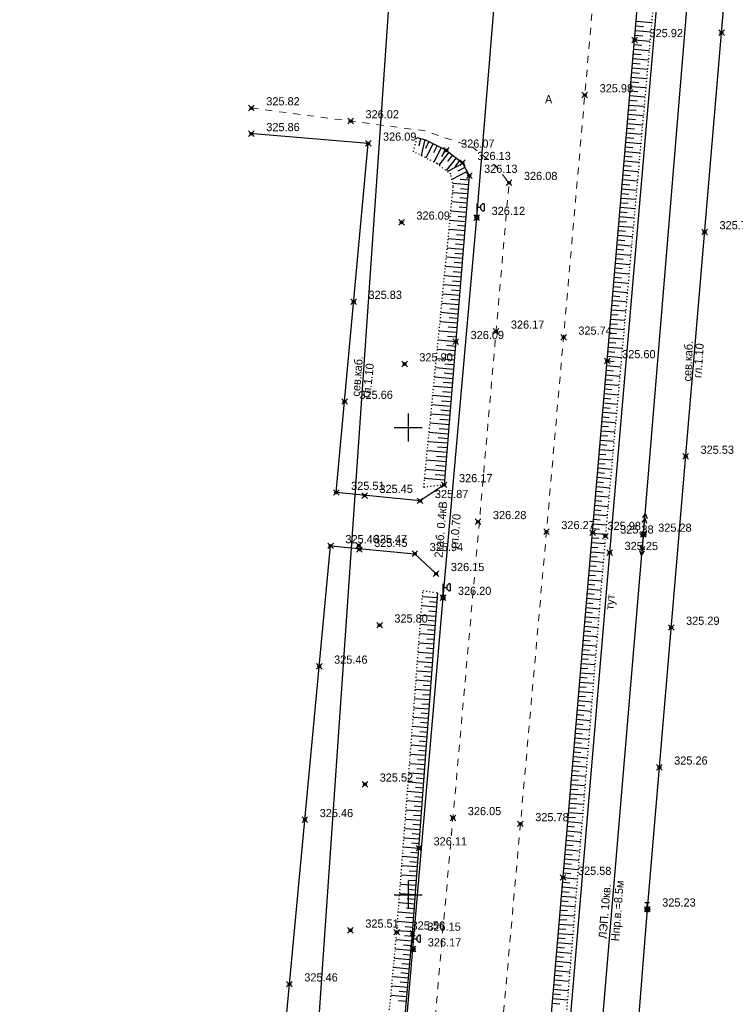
# Model space of a CAD drawing. Header units: metres. Extents: x 703615 to 712205, y 4306166 to 4311183.
# Tile 192 of 256: x 708137 to 708213, y 4309020 to 4309125. Entities that reach past the tile are written whole.
import ezdxf

# ---------------------------------------------------------------- set-up
doc = ezdxf.new("R2010")
doc.units = ezdxf.units.M
doc.header["$LTSCALE"] = 0.5
doc.header["$PDMODE"] = 35
doc.header["$PDSIZE"] = 0.3
for name, pattern in [('Auto_Street_NotBorder_Line_m1', [3, 1.5, -1.5]), ('ДОРОГИ_СТРОЯЩ', [9, 8, -1]), ('Контура низ откосов  Штриховая 0.1-0.5 - - - - - - -', [0.6, 0.1, -0.5])]:
    doc.linetypes.add(name, pattern=pattern)
for name, color, linetype in [('(001) Сетка', 92, 'Continuous'), ('(004) Точки рельефа', 7, 'Continuous'), ('(016) Кабель', 1, 'Continuous'), ('(019) Связь', 3, 'ИК_КАБ_СВЯЗИ'), ('(022) Возд. Линии', 7, 'Continuous'), ('(025) Дорога', 7, 'Continuous'), ('(035) Откосы', 7, 'Continuous'), ('(038) Деревья', 7, 'Continuous'), ('(040) Ограда', 7, 'Continuous')]:
    doc.layers.add(name, color=color, linetype=linetype)
doc.layers.add('AUTO#_ROADS_EXIST_L', color=7, linetype='Continuous', lineweight=15, true_color=0x000000)
doc.styles.add('BM-431', font='txt')
doc.styles.add('D-431', font='txt')
doc.styles.add('S', font='txtwr', dxfattribs={"oblique": 15})
doc.styles.get("Standard").update_dxf_attribs({"font": 'times.ttf'})
doc.linetypes.add('ИК_КАБ_СВЯЗИ', pattern='A,4,["o",Standard,S=0.5,R=0,X=0,Y=-0.125],4,-2', length=10)
doc.linetypes.add('ИК_Э_КАБ_ВН', pattern='A,8,-2,["<<",Standard,S=1,R=0,X=0,Y=-0.5],8,[">>",Standard,S=1,R=0,X=-1,Y=-0.5],-2', length=20)
doc.linetypes.add('ИК_Э_КАБ_НН', pattern='A,8,-2,["<",Standard,S=1,R=0,X=0,Y=-0.5],8,[">",Standard,S=1,R=0,X=-0.5,Y=-0.5],-2', length=20)
doc.linetypes.add('ОГРАДА_М_1М', pattern='A,2.5,["о",Standard,S=1,R=0,X=0,Y=-0.35],0.5,["0",Standard,S=0.5,R=0,X=-0.3,Y=-0.25],2.5', length=5.5)
doc.linetypes.add('РЯД_ДЕР_ДО4М', pattern='A,0,[133,ltypeshp.shx,S=0.4,R=0,X=0,Y=0],-3', length=3)

# ---------------------------------------------------------------- blocks, each defined once
blk = doc.blocks.new('strela1')
at = {"layer": '(022) Возд. Линии'}
for p, q in [((-2, 0), (-1.5, 0.25)), ((0, 0), (-2, 0)), ((-2, 0), (-1.5, -0.25)), ((-1.5, 0), (-1, 0.25)), ((-1.5, 0), (-1, -0.25))]:
    blk.add_line(p, q, dxfattribs=at)
blk = doc.blocks.new('strela2')
at = {"layer": '(022) Возд. Линии'}
for p, q in [((0, 0), (2, 0)), ((1.5, 0), (1, 0.25)), ((1.5, 0), (1, -0.25)), ((2, 0), (1.5, 0.25)), ((2, 0), (1.5, -0.25))]:
    blk.add_line(p, q, dxfattribs=at)
blk = doc.blocks.new('STOLB')
at = {"layer": '(022) Возд. Линии'}
blk.add_circle((0, 0), 0.25, dxfattribs=at)
blk = doc.blocks.new('*X15')
at = {"color": 0}
for p, q in [((9.5, 5.08), (10.49, 5.08)), ((9.5, 5.07), (10.49, 5.07)), ((9.5, 5.06), (10.49, 5.06)), ((9.5, 5.05), (10.49, 5.05)), ((9.5, 5.04), (10.49, 5.04)), ((9.5, 5.03), (10.49, 5.03)), ((9.5, 5.02), (10.5, 5.02)), ((9.5, 5.01), (10.5, 5.01)), ((9.5, 5), (10.5, 5)), ((9.5, 4.99), (10.5, 4.99)), ((9.5, 4.98), (10.5, 4.98)), ((9.5, 4.97), (10.5, 4.97)), ((9.5, 4.96), (10.49, 4.96)), ((9.5, 4.95), (10.49, 4.95)), ((9.5, 4.94), (10.49, 4.94)), ((9.5, 4.93), (10.49, 4.93)), ((9.5, 4.92), (10.49, 4.92)), ((9.5, 4.91), (10.49, 4.91)), ((9.5, 4.9), (10.49, 4.9)), ((9.51, 5.12), (10.48, 5.12)), ((9.51, 5.11), (10.48, 5.11)), ((9.51, 5.1), (10.48, 5.1)), ((9.51, 5.09), (10.49, 5.09)), ((9.51, 4.89), (10.49, 4.89)), ((9.51, 4.88), (10.48, 4.88)), ((9.51, 4.87), (10.48, 4.87)), ((9.51, 4.86), (10.48, 4.86)), ((9.52, 5.16), (10.47, 5.16)), ((9.52, 5.15), (10.47, 5.15)), ((9.52, 5.14), (10.47, 5.14)), ((9.52, 5.13), (10.48, 5.13)), ((9.52, 4.85), (10.48, 4.85)), ((9.52, 4.84), (10.47, 4.84)), ((9.52, 4.83), (10.47, 4.83)), ((9.53, 5.18), (10.46, 5.18)), ((9.53, 5.17), (10.46, 5.17)), ((9.53, 4.82), (10.47, 4.82)), ((9.53, 4.81), (10.46, 4.81)), ((9.53, 4.8), (10.46, 4.8)), ((9.54, 5.2), (10.45, 5.2)), ((9.54, 5.19), (10.46, 5.19)), ((9.54, 4.79), (10.45, 4.79)), ((9.54, 4.78), (10.45, 4.78)), ((9.55, 5.22), (10.44, 5.22)), ((9.55, 5.21), (10.45, 5.21)), ((9.55, 4.77), (10.44, 4.77)), ((9.55, 4.76), (10.44, 4.76)), ((9.56, 5.24), (10.43, 5.24)), ((9.56, 5.23), (10.44, 5.23)), ((9.56, 4.75), (10.43, 4.75)), ((9.56, 4.74), (10.43, 4.74)), ((9.57, 5.26), (10.42, 5.26)), ((9.57, 5.25), (10.43, 5.25)), ((9.57, 4.73), (10.42, 4.73)), ((9.58, 5.27), (10.41, 5.27)), ((9.58, 4.72), (10.41, 4.72)), ((9.58, 4.71), (10.41, 4.71)), ((9.59, 5.29), (10.4, 5.29)), ((9.59, 5.28), (10.41, 5.28)), ((9.59, 4.7), (10.4, 4.7)), ((9.6, 5.3), (10.39, 5.3)), ((9.6, 4.69), (10.39, 4.69)), ((9.61, 5.31), (10.38, 5.31)), ((9.61, 4.68), (10.39, 4.68)), ((9.61, 4.67), (10.38, 4.67)), ((9.62, 5.32), (10.37, 5.32)), ((9.62, 4.66), (10.37, 4.66)), ((9.63, 5.33), (10.37, 5.33)), ((9.63, 4.65), (10.36, 4.65)), ((9.64, 5.34), (10.36, 5.34)), ((9.64, 4.64), (10.35, 4.64)), ((9.65, 5.35), (10.35, 5.35)), ((9.65, 4.63), (10.34, 4.63)), ((9.66, 5.36), (10.34, 5.36)), ((9.66, 4.62), (10.33, 4.62)), ((9.67, 5.37), (10.32, 5.37)), ((9.67, 4.61), (10.32, 4.61)), ((9.68, 5.38), (10.31, 5.38)), ((9.69, 5.39), (10.3, 5.39)), ((9.69, 4.6), (10.31, 4.6)), ((9.7, 4.59), (10.29, 4.59)), ((9.71, 5.4), (10.29, 5.4)), ((9.71, 4.58), (10.28, 4.58)), ((9.72, 5.41), (10.27, 5.41)), ((9.73, 4.57), (10.26, 4.57)), ((9.74, 5.42), (10.26, 5.42)), ((9.75, 5.43), (10.24, 5.43)), ((9.75, 4.56), (10.25, 4.56)), ((9.76, 4.55), (10.23, 4.55)), ((9.77, 5.44), (10.22, 5.44)), ((9.78, 4.54), (10.21, 4.54)), ((9.79, 5.45), (10.2, 5.45)), ((9.81, 4.53), (10.18, 4.53)), ((9.82, 5.46), (10.18, 5.46)), ((9.83, 4.52), (10.16, 4.52)), ((9.85, 5.47), (10.15, 5.47)), ((9.87, 4.51), (10.12, 4.51)), ((9.88, 5.48), (10.11, 5.48)), ((9.91, 4.5), (10.08, 4.5)), ((9.94, 5.49), (10.05, 5.49))]:
    blk.add_line(p, q, dxfattribs=at)
blk = doc.blocks.new('I01070')
at = {"color": 0}
blk.add_circle((0.05, 0.03), 0.5, dxfattribs=at)
blk.add_blockref('*X15', (-9.95, -4.96), dxfattribs=at)
blk = doc.blocks.new('I0195')
at = {"layer": '(016) Кабель', "color": 0, "linetype": 'ИК_Э_КАБ_ВН'}
for p, q in [((-0.275, 0.74), (0.225, 0.74)), ((-0.025, 0.24), (-0.025, 0.74))]:
    blk.add_line(p, q, dxfattribs=at)
at = {"layer": '(016) Кабель', "color": 0, "linetype": 'ИК_Э_КАБ_ВН', "xscale": 0.5, "yscale": 0.5, "zscale": 0.5}
blk.add_blockref('I01070', (-0.025, -0.01), dxfattribs=at)
blk = doc.blocks.new('U1111')
for p, q in [((0.1, 0.45), (0.1, 2.95)), ((0.1, 2.2), (0.85, 2.2)), ((1.28934, 2.95), (0.85, 2.51066)), ((0.85, 2.51066), (0.85, 1.88934)), ((1.6, 2.95), (1.28934, 2.95)), ((1.6, 2.95), (1.6, 1.45)), ((0, 0.05), (0.1, 0.05)), ((0, -0.05), (0, 0.05)), ((0.1, 0.05), (0.1, -0.05)), ((0.85, 1.88934), (1.28934, 1.45)), ((1.28934, 1.45), (1.6, 1.45)), ((0.1, -0.05), (0, -0.05))]:
    blk.add_line(p, q)
blk.add_lwpolyline([(0.55, 0), (0.3, 0.433013), (-0.2, 0.433013), (-0.45, 0), (-0.2, -0.433013), (0.3, -0.433013)], close=True)
at = {"color": 4, "style": 'S', "oblique": 15}
blk.add_attdef('Z', (1.142936, -1.391276), '', height=2, dxfattribs=at)
blk = doc.blocks.new('Setka')
at = {"layer": '(001) Сетка'}
for p, q in [((0, 1.5), (0, -1.5)), ((-1.5, 0), (1.5, 0))]:
    blk.add_line(p, q, dxfattribs=at)

msp = doc.modelspace()

# ---------------------------------------------------------------- linework, layer by layer
at = {"layer": '(016) Кабель', "linetype": 'ИК_Э_КАБ_НН', "elevation": 325.95, "flags": 128}
msp.add_lwpolyline([(708148.16, 4308651.7), (708151.5, 4308692.41), (708155.95, 4308744.12), (708160.09, 4308792.08), (708165.82, 4308866.03), (708169.05, 4308905.96), (708172.4, 4308947.61), (708175.76, 4308988.14), (708178.98, 4309025.59), (708182.2, 4309063.2), (708185.81, 4309103.87), (708189.13, 4309144.32), (708192.28, 4309183.21), (708195.86, 4309224.8), (708198.74, 4309260.8), (708202.87, 4309309.74), (708206.45, 4309354.35), (708209.62, 4309392.71), (708214, 4309431.24), (708217.89, 4309470.55), (708222.29, 4309519.97), (708227.65, 4309584.99), (708230.7, 4309620.04), (708233.6, 4309650.66), (708236.61, 4309686.64), (708239.92, 4309725.26), (708242.96, 4309758.87), (708245.88, 4309791.49), (708249.04, 4309830.22), (708251.64, 4309862.09), (708254.55, 4309895.44), (708258.53, 4309939.87), (708262.1, 4309983.75), (708265.01, 4310017.02), (708267.69, 4310050.03), (708270.44, 4310083.37), (708274.29, 4310124.62), (708277.62, 4310164.75), (708280.24, 4310192.85), (708282.13, 4310214.07), (708285.19, 4310249.54), (708287.52, 4310279.26), (708289.72, 4310303.87), (708292.58, 4310337.27), (708295.61, 4310373.42), (708298.17, 4310403.78), (708301.1, 4310436.1), (708303.91, 4310468.22), (708306.25, 4310494.56), (708309.27, 4310529.23), (708312.33, 4310564.7), (708314.66, 4310594.42), (708316.85, 4310619.03), (708319.71, 4310652.44), (708322.75, 4310688.58), (708325.31, 4310718.94), (708328.24, 4310751.26), (708331.05, 4310783.38), (708331.61, 4310789.72), (708333.7, 4310812.99), (708337.04, 4310851.18), (708340.04, 4310884.75)], dxfattribs=at)
at = {"layer": '(019) Связь', "flags": 128}
for points, elevation in [([(708317.15, 4310791), (708301.02, 4310609.69), (708256.74, 4310111.97), (708241.57, 4309932.29), (708189.21, 4309312.33), (708166.33, 4308981.07), (708160.32, 4308915.54), (708146.62, 4308758.23), (708137.03, 4308632.5), (708137.03, 4308632.5), (708137.03, 4308632.5), (708136.9, 4308567.22), (708136.89, 4308563.9)], 324.81), ([(708153.01, 4308571.82), (708156.99, 4308609.51), (708156.99, 4308609.51), (708174.15, 4308666.96), (708174.32, 4308670.73), (708195.36, 4308919.93), (708204.07, 4309029.86), (708218.91, 4309205.25), (708226.16, 4309224.91), (708236.6, 4309425.45), (708237.56, 4309445.94), (708241.53, 4309518.71), (708251.54, 4309611.08), (708253.16, 4309631.29), (708257.43, 4309700.42), (708258.88, 4309712.26), (708269.33, 4309836.62), (708270.39, 4309849.38), (708278.27, 4309932.28), (708280.62, 4309944.7), (708295.32, 4310108.26), (708303.77, 4310173.62), (708303.35, 4310191.01), (708305.19, 4310238.89), (708306.7, 4310249.89), (708308.61, 4310273.09), (708309.89, 4310281.81), (708320.55, 4310401.57), (708321.59, 4310412.94), (708336.89, 4310582.46), (708345.29, 4310694.49), (708346.98, 4310695.56), (708355.08, 4310696.93), (708358.13, 4310696.44)], 325.73)]:
    msp.add_lwpolyline(points, dxfattribs=dict(at, elevation=elevation))
at = {"layer": '(022) Возд. Линии', "elevation": -1.64, "flags": 128}
msp.add_lwpolyline([(708173.51, 4308716.07), (708180.43, 4308788.09), (708187.56, 4308888.99), (708190.62, 4308921.47), (708195.78, 4308976.19), (708203.64, 4309069.96), (708211.44, 4309164.29), (708218.6, 4309250.65), (708219.25, 4309256.07), (708222.24, 4309295.89), (708225.83, 4309339.6), (708227.55, 4309406.95), (708237.81, 4309505.38), (708242.3, 4309555.66), (708248.42, 4309625.62), (708247.86, 4309642.82), (708189.32, 4309635.6)], dxfattribs=at)
at = {"layer": '(035) Откосы'}
for p, q in [((708202.88, 4309124.89, 325.76), (708204.53, 4309124.75, 325.76)), ((708202.79, 4309123.89, 325.76), (708204.44, 4309123.75, 325.76)), ((708202.84, 4309124.39, 325.76), (708203.66, 4309124.32, 325.76)), ((708202.71, 4309122.89, 325.76), (708204.35, 4309122.75, 325.76)), ((708202.75, 4309123.39, 325.76), (708203.57, 4309123.32, 325.76)), ((708202.58, 4309121.4, 325.76), (708203.4, 4309121.33, 325.76)), ((708202.63, 4309121.9, 325.76), (708204.26, 4309121.76, 325.76)), ((708202.67, 4309122.4, 325.76), (708203.49, 4309122.33, 325.76)), ((708202.5, 4309120.4, 325.76), (708203.31, 4309120.33, 325.76)), ((708202.54, 4309120.9, 325.76), (708204.17, 4309120.76, 325.76)), ((708202.41, 4309119.41, 325.76), (708203.22, 4309119.34, 325.76)), ((708202.46, 4309119.91, 325.76), (708204.08, 4309119.77, 325.76)), ((708202.33, 4309118.41, 325.76), (708203.14, 4309118.34, 325.76)), ((708202.37, 4309118.91, 325.76), (708203.99, 4309118.77, 325.76)), ((708202.24, 4309117.42, 325.76), (708203.05, 4309117.35, 325.76)), ((708202.29, 4309117.91, 325.76), (708203.9, 4309117.78, 325.76)), ((708202.16, 4309116.42, 325.76), (708202.96, 4309116.35, 325.76)), ((708202.2, 4309116.92, 325.76), (708203.81, 4309116.78, 325.76)), ((708202.07, 4309115.42, 325.76), (708202.88, 4309115.36, 325.76)), ((708202.12, 4309115.92, 325.76), (708203.72, 4309115.79, 325.76)), ((708201.99, 4309114.43, 325.76), (708202.79, 4309114.36, 325.76)), ((708202.03, 4309114.93, 325.76), (708203.63, 4309114.79, 325.76)), ((708201.9, 4309113.43, 325.76), (708202.7, 4309113.36, 325.76)), ((708201.95, 4309113.93, 325.76), (708203.54, 4309113.79, 325.76)), ((708179.79, 4309112.33), (708179.6, 4309111.55)), ((708180.26, 4309112.22), (708179.85, 4309110.53)), ((708180.69, 4309112.02), (708180.31, 4309111.25)), ((708201.78, 4309111.94, 325.76), (708203.36, 4309111.8, 325.76)), ((708201.82, 4309112.44, 325.76), (708202.61, 4309112.37, 325.76)), ((708201.86, 4309112.93, 325.76), (708203.45, 4309112.8, 325.76)), ((708181.13, 4309111.79), (708180.35, 4309110.27)), ((708181.56, 4309111.57), (708181.17, 4309110.81)), ((708181.99, 4309111.35), (708181.21, 4309109.82)), ((708182.82, 4309110.86), (708181.76, 4309109.48)), ((708182.42, 4309111.13), (708182.02, 4309110.36)), ((708201.69, 4309110.94, 325.76), (708203.27, 4309110.81, 325.76)), ((708201.73, 4309111.44, 325.76), (708202.53, 4309111.37, 325.76)), ((708183.59, 4309110.27), (708182.54, 4309108.9)), ((708183.2, 4309110.57), (708182.68, 4309109.88)), ((708183.97, 4309109.98), (708183.45, 4309109.29)), ((708201.61, 4309109.95, 325.76), (708203.18, 4309109.81, 325.76)), ((708201.65, 4309110.44, 325.76), (708202.44, 4309110.38, 325.76)), ((708184.33, 4309109.66), (708182.68, 4309108.79)), ((708184.78, 4309108.8), (708183.15, 4309107.94)), ((708184.55, 4309109.23), (708183.8, 4309108.83)), ((708201.52, 4309108.95, 325.76), (708203.09, 4309108.82, 325.76)), ((708201.56, 4309109.45, 325.76), (708202.35, 4309109.38, 325.76)), ((708184.97, 4309107.88), (708184.05, 4309107.95)), ((708201.44, 4309107.95, 325.76), (708203, 4309107.82, 325.76)), ((708201.48, 4309108.45, 325.76), (708202.26, 4309108.38, 325.76)), ((708184.93, 4309107.39), (708183.24, 4309107.52)), ((708184.89, 4309106.89), (708184.08, 4309106.96)), ((708201.35, 4309106.96, 325.76), (708202.91, 4309106.82, 325.76)), ((708201.39, 4309107.46, 325.76), (708202.18, 4309107.39, 325.76)), ((708184.85, 4309106.4), (708183.23, 4309106.53)), ((708184.81, 4309105.9), (708184, 4309105.97)), ((708201.27, 4309105.96, 325.76), (708202.82, 4309105.83, 325.76)), ((708201.31, 4309106.46, 325.76), (708202.09, 4309106.39, 325.76)), ((708184.69, 4309104.42), (708183.04, 4309104.55)), ((708184.77, 4309105.41), (708183.14, 4309105.54)), ((708184.73, 4309104.92), (708183.91, 4309104.98)), ((708201.18, 4309104.97, 325.76), (708202.73, 4309104.83, 325.76)), ((708201.22, 4309105.46, 325.76), (708202, 4309105.4, 325.76)), ((708184.61, 4309103.43), (708182.94, 4309103.57)), ((708184.65, 4309103.93), (708183.82, 4309103.99)), ((708201.1, 4309103.97, 325.76), (708202.65, 4309103.84, 325.76)), ((708201.14, 4309104.47, 325.76), (708201.91, 4309104.4, 325.76)), ((708184.53, 4309102.44), (708182.85, 4309102.58)), ((708184.57, 4309102.94), (708183.73, 4309103.01)), ((708200.97, 4309102.48, 325.76), (708201.74, 4309102.41, 325.76)), ((708201.01, 4309102.97, 325.76), (708202.56, 4309102.84, 325.76)), ((708201.05, 4309103.47, 325.76), (708201.83, 4309103.41, 325.76)), ((708184.44, 4309101.46), (708182.75, 4309101.59)), ((708184.49, 4309101.95), (708183.64, 4309102.02)), ((708200.88, 4309101.48, 325.76), (708201.65, 4309101.41, 325.76)), ((708200.93, 4309101.98, 325.76), (708202.47, 4309101.85, 325.76)), ((708184.36, 4309100.47), (708182.65, 4309100.61)), ((708184.4, 4309100.96), (708183.55, 4309101.03)), ((708200.8, 4309100.48, 325.76), (708201.56, 4309100.42, 325.76)), ((708200.84, 4309100.98, 325.76), (708202.38, 4309100.85, 325.76)), ((708184.28, 4309099.48), (708182.56, 4309099.62)), ((708184.32, 4309099.97), (708183.46, 4309100.04)), ((708200.71, 4309099.49, 325.76), (708201.48, 4309099.42, 325.76)), ((708200.76, 4309099.99, 325.76), (708202.29, 4309099.85, 325.76)), ((708184.2, 4309098.49), (708182.46, 4309098.63)), ((708184.24, 4309098.99), (708183.38, 4309099.06)), ((708200.63, 4309098.49, 325.76), (708201.39, 4309098.43, 325.76)), ((708200.67, 4309098.99, 325.76), (708202.2, 4309098.86, 325.76)), ((708184.12, 4309097.5), (708182.36, 4309097.65)), ((708184.16, 4309098), (708183.29, 4309098.07)), ((708200.54, 4309097.5, 325.76), (708201.3, 4309097.43, 325.76)), ((708200.59, 4309097.99, 325.76), (708202.11, 4309097.86, 325.76)), ((708184.04, 4309096.52), (708182.26, 4309096.66)), ((708184.08, 4309097.01), (708183.2, 4309097.08)), ((708200.46, 4309096.5, 325.76), (708201.22, 4309096.43, 325.76)), ((708200.5, 4309097, 325.76), (708202.02, 4309096.87, 325.76)), ((708183.96, 4309095.53), (708182.17, 4309095.67)), ((708183.92, 4309095.03), (708183.02, 4309095.11)), ((708184, 4309096.02), (708183.11, 4309096.09)), ((708200.37, 4309095.5, 325.76), (708201.13, 4309095.44, 325.76)), ((708200.42, 4309096, 325.76), (708201.93, 4309095.87, 325.76)), ((708183.88, 4309094.54), (708182.07, 4309094.69)), ((708183.84, 4309094.04), (708182.93, 4309094.12)), ((708200.25, 4309094.01, 325.76), (708201.75, 4309093.88, 325.76)), ((708200.29, 4309094.51, 325.76), (708201.04, 4309094.44, 325.76)), ((708200.33, 4309095, 325.76), (708201.84, 4309094.88, 325.76)), ((708183.8, 4309093.55), (708181.97, 4309093.7)), ((708183.76, 4309093.06), (708182.84, 4309093.13)), ((708200.16, 4309093.01, 325.76), (708201.66, 4309092.89, 325.76)), ((708200.2, 4309093.51, 325.76), (708200.95, 4309093.45, 325.76)), ((708183.72, 4309092.56), (708181.88, 4309092.71)), ((708183.68, 4309092.07), (708182.76, 4309092.14)), ((708200.08, 4309092.02, 325.76), (708201.57, 4309091.89, 325.76)), ((708200.12, 4309092.51, 325.76), (708200.87, 4309092.45, 325.76)), ((708183.64, 4309091.57), (708181.78, 4309091.73)), ((708183.6, 4309091.08), (708182.67, 4309091.16)), ((708199.99, 4309091.02, 325.76), (708201.48, 4309090.89, 325.76)), ((708200.03, 4309091.52, 325.76), (708200.78, 4309091.46, 325.76)), ((708183.56, 4309090.59), (708181.68, 4309090.74)), ((708183.52, 4309090.09), (708182.58, 4309090.17)), ((708199.91, 4309090.02, 325.76), (708201.39, 4309089.9, 325.76)), ((708199.95, 4309090.52, 325.76), (708200.69, 4309090.46, 325.76)), ((708183.4, 4309088.61), (708181.49, 4309088.77)), ((708183.48, 4309089.6), (708181.58, 4309089.75)), ((708183.44, 4309089.1), (708182.49, 4309089.18)), ((708199.82, 4309089.03, 325.76), (708201.3, 4309088.9, 325.76)), ((708199.86, 4309089.53, 325.76), (708200.6, 4309089.46, 325.76)), ((708183.32, 4309087.62), (708181.39, 4309087.78)), ((708183.36, 4309088.12), (708182.4, 4309088.19)), ((708199.74, 4309088.03, 325.76), (708201.21, 4309087.91, 325.76)), ((708199.78, 4309088.53, 325.76), (708200.52, 4309088.47, 325.76)), ((708183.24, 4309086.63), (708181.29, 4309086.79)), ((708183.28, 4309087.13), (708182.31, 4309087.21)), ((708199.65, 4309087.04, 325.76), (708201.12, 4309086.91, 325.76)), ((708199.69, 4309087.53, 325.76), (708200.43, 4309087.47, 325.76)), ((708183.16, 4309085.65), (708181.2, 4309085.8)), ((708183.2, 4309086.14), (708182.22, 4309086.22)), ((708199.57, 4309086.04, 325.76), (708201.03, 4309085.92, 325.76)), ((708199.61, 4309086.54, 325.76), (708200.34, 4309086.48, 325.76)), ((708183.08, 4309084.66), (708181.1, 4309084.82)), ((708183.12, 4309085.15), (708182.14, 4309085.23)), ((708199.44, 4309084.55, 325.76), (708200.17, 4309084.48, 325.76)), ((708199.48, 4309085.04, 325.76), (708200.94, 4309084.92, 325.76)), ((708199.53, 4309085.54, 325.76), (708200.25, 4309085.48, 325.76)), ((708183, 4309083.67), (708181, 4309083.83)), ((708183.04, 4309084.16), (708182.05, 4309084.24)), ((708199.36, 4309083.55, 325.76), (708200.08, 4309083.49, 325.76)), ((708199.4, 4309084.05, 325.76), (708200.85, 4309083.92, 325.76)), ((708182.92, 4309082.68), (708180.9, 4309082.84)), ((708182.96, 4309083.17), (708181.96, 4309083.26)), ((708199.27, 4309082.55, 325.76), (708199.99, 4309082.49, 325.76)), ((708199.31, 4309083.05, 325.76), (708200.76, 4309082.93, 325.76)), ((708182.84, 4309081.69), (708180.81, 4309081.86)), ((708182.88, 4309082.19), (708181.87, 4309082.27)), ((708199.19, 4309081.56, 325.76), (708199.91, 4309081.5, 325.76)), ((708199.23, 4309082.06, 325.76), (708200.67, 4309081.93, 325.76)), ((708182.76, 4309080.7), (708180.71, 4309080.87)), ((708182.8, 4309081.2), (708181.78, 4309081.28)), ((708199.1, 4309080.56, 325.76), (708199.82, 4309080.5, 325.76)), ((708199.14, 4309081.06, 325.76), (708200.58, 4309080.94, 325.76)), ((708182.68, 4309079.72), (708180.61, 4309079.88)), ((708182.64, 4309079.22), (708181.6, 4309079.31)), ((708182.72, 4309080.21), (708181.69, 4309080.29)), ((708199.02, 4309079.57, 325.76), (708199.73, 4309079.51, 325.76)), ((708199.06, 4309080.06, 325.76), (708200.49, 4309079.94, 325.76)), ((708182.6, 4309078.73), (708180.52, 4309078.9)), ((708182.56, 4309078.23), (708181.51, 4309078.32)), ((708198.93, 4309078.57, 325.76), (708199.64, 4309078.51, 325.76)), ((708198.97, 4309079.07, 325.76), (708200.4, 4309078.95, 325.76)), ((708182.52, 4309077.74), (708180.42, 4309077.91)), ((708182.48, 4309077.25), (708181.43, 4309077.33)), ((708198.85, 4309077.57, 325.76), (708199.56, 4309077.51, 325.76)), ((708198.89, 4309078.07, 325.76), (708200.31, 4309077.95, 325.76)), ((708182.44, 4309076.75), (708180.32, 4309076.92)), ((708182.4, 4309076.26), (708181.34, 4309076.34)), ((708198.76, 4309076.58, 325.76), (708199.47, 4309076.52, 325.76)), ((708198.8, 4309077.08, 325.76), (708200.22, 4309076.96, 325.76)), ((708182.36, 4309075.76), (708180.23, 4309075.94)), ((708198.63, 4309075.08, 325.76), (708200.04, 4309074.96, 325.76)), ((708198.68, 4309075.58, 325.76), (708199.38, 4309075.52, 325.76)), ((708198.72, 4309076.08, 325.76), (708200.13, 4309075.96, 325.76)), ((708198.55, 4309074.09, 325.76), (708199.95, 4309073.97, 325.76)), ((708198.59, 4309074.59, 325.76), (708199.29, 4309074.53, 325.76)), ((708198.46, 4309073.09, 325.76), (708199.86, 4309072.97, 325.76)), ((708198.51, 4309073.59, 325.76), (708199.21, 4309073.53, 325.76)), ((708198.38, 4309072.1, 325.76), (708199.77, 4309071.98, 325.76)), ((708198.42, 4309072.59, 325.76), (708199.12, 4309072.53, 325.76)), ((708198.29, 4309071.1, 325.76), (708199.68, 4309070.98, 325.76)), ((708198.34, 4309071.6, 325.76), (708199.03, 4309071.54, 325.76)), ((708198.21, 4309070.1, 325.76), (708199.59, 4309069.99, 325.76)), ((708198.25, 4309070.6, 325.76), (708198.94, 4309070.54, 325.76)), ((708198.12, 4309069.11, 325.76), (708199.51, 4309068.99, 325.76)), ((708198.17, 4309069.61, 325.76), (708198.86, 4309069.55, 325.76)), ((708198.04, 4309068.11, 325.76), (708199.43, 4309067.99, 325.76)), ((708198.08, 4309068.61, 325.76), (708198.77, 4309068.55, 325.76)), ((708197.91, 4309066.62, 325.76), (708198.61, 4309066.56, 325.76)), ((708197.95, 4309067.12, 325.76), (708199.35, 4309067, 325.76)), ((708198, 4309067.61, 325.76), (708198.69, 4309067.55, 325.76)), ((708197.82, 4309065.62, 325.76), (708198.52, 4309065.56, 325.76)), ((708197.87, 4309066.12, 325.76), (708199.26, 4309066, 325.76)), ((708197.74, 4309064.63, 325.76), (708198.44, 4309064.57, 325.76)), ((708197.78, 4309065.12, 325.76), (708199.18, 4309065, 325.76)), ((708197.65, 4309063.63, 325.76), (708198.36, 4309063.57, 325.76)), ((708197.7, 4309064.13, 325.76), (708199.1, 4309064.01, 325.76)), ((708179.99, 4309063.33, 326.13), (708181.59, 4309063.21, 326.13)), ((708180.76, 4309062.77, 326.13), (708181.55, 4309062.71, 326.13)), ((708197.57, 4309062.63, 325.76), (708198.27, 4309062.57, 325.76)), ((708197.61, 4309063.13, 325.76), (708199.02, 4309063.01, 325.76)), ((708179.84, 4309061.34, 326.13), (708181.44, 4309061.22, 326.13)), ((708179.92, 4309062.34, 326.13), (708181.52, 4309062.22, 326.13)), ((708180.68, 4309061.78, 326.13), (708181.48, 4309061.72, 326.13)), ((708197.48, 4309061.64, 325.76), (708198.19, 4309061.58, 325.76)), ((708197.53, 4309062.14, 325.76), (708198.94, 4309062.01, 325.76)), ((708179.77, 4309060.35, 326.13), (708181.37, 4309060.23, 326.13)), ((708180.61, 4309060.79, 326.13), (708181.41, 4309060.73, 326.13)), ((708197.4, 4309060.64, 325.76), (708198.11, 4309060.58, 325.76)), ((708197.44, 4309061.14, 325.76), (708198.86, 4309061.02, 325.76)), ((708179.69, 4309059.36, 326.13), (708181.3, 4309059.24, 326.13)), ((708180.53, 4309059.79, 326.13), (708181.33, 4309059.73, 326.13)), ((708197.31, 4309059.65, 325.76), (708198.02, 4309059.58, 325.76)), ((708197.36, 4309060.14, 325.76), (708198.78, 4309060.02, 325.76)), ((708179.61, 4309058.36, 326.13), (708181.22, 4309058.24, 326.13)), ((708180.46, 4309058.8, 326.13), (708181.26, 4309058.74, 326.13)), ((708197.23, 4309058.65, 325.76), (708197.94, 4309058.59, 325.76)), ((708197.27, 4309059.15, 325.76), (708198.69, 4309059.03, 325.76)), ((708179.54, 4309057.37, 326.13), (708181.15, 4309057.25, 326.13)), ((708180.38, 4309057.81, 326.13), (708181.19, 4309057.75, 326.13)), ((708197.1, 4309057.16, 325.76), (708198.53, 4309057.03, 325.76)), ((708197.14, 4309057.65, 325.76), (708197.86, 4309057.59, 325.76)), ((708197.19, 4309058.15, 325.76), (708198.61, 4309058.03, 325.76)), ((708179.46, 4309056.38, 326.13), (708181.08, 4309056.26, 326.13)), ((708180.31, 4309056.81, 326.13), (708181.11, 4309056.75, 326.13)), ((708197.01, 4309056.16, 325.76), (708198.45, 4309056.04, 325.76)), ((708197.06, 4309056.66, 325.76), (708197.77, 4309056.6, 325.76)), ((708179.39, 4309055.38, 326.13), (708181, 4309055.26, 326.13)), ((708180.23, 4309055.82, 326.13), (708181.04, 4309055.76, 326.13)), ((708196.93, 4309055.16, 325.76), (708198.37, 4309055.04, 325.76)), ((708196.97, 4309055.66, 325.76), (708197.69, 4309055.6, 325.76)), ((708179.31, 4309054.39, 326.13), (708180.93, 4309054.27, 326.13)), ((708180.16, 4309054.83, 326.13), (708180.97, 4309054.77, 326.13)), ((708196.84, 4309054.17, 325.76), (708198.29, 4309054.04, 325.76)), ((708196.89, 4309054.67, 325.76), (708197.61, 4309054.6, 325.76)), ((708179.23, 4309053.4, 326.13), (708180.86, 4309053.28, 326.13)), ((708180.08, 4309053.83, 326.13), (708180.89, 4309053.78, 326.13)), ((708196.76, 4309053.17, 325.76), (708198.21, 4309053.05, 325.76)), ((708196.8, 4309053.67, 325.76), (708197.52, 4309053.61, 325.76)), ((708179.16, 4309052.41, 326.13), (708180.78, 4309052.29, 326.13)), ((708179.93, 4309051.85, 326.13), (708180.75, 4309051.79, 326.13)), ((708180.01, 4309052.84, 326.13), (708180.82, 4309052.78, 326.13)), ((708196.67, 4309052.18, 325.76), (708198.12, 4309052.05, 325.76)), ((708196.72, 4309052.67, 325.76), (708197.44, 4309052.61, 325.76)), ((708179.08, 4309051.41, 326.13), (708180.71, 4309051.29, 326.13)), ((708179.86, 4309050.86, 326.13), (708180.67, 4309050.8, 326.13)), ((708196.59, 4309051.18, 325.76), (708198.04, 4309051.05, 325.76)), ((708196.63, 4309051.68, 325.76), (708197.36, 4309051.61, 325.76)), ((708179.01, 4309050.42, 326.13), (708180.64, 4309050.3, 326.13)), ((708179.78, 4309049.86, 326.13), (708180.6, 4309049.8, 326.13)), ((708196.5, 4309050.18, 325.76), (708197.96, 4309050.06, 325.76)), ((708196.55, 4309050.68, 325.76), (708197.27, 4309050.62, 325.76)), ((708178.93, 4309049.43, 326.13), (708180.56, 4309049.31, 326.13)), ((708179.71, 4309048.87, 326.13), (708180.53, 4309048.81, 326.13)), ((708196.38, 4309048.69, 325.76), (708197.11, 4309048.63, 325.76)), ((708196.42, 4309049.19, 325.76), (708197.88, 4309049.06, 325.76)), ((708196.46, 4309049.69, 325.76), (708197.19, 4309049.62, 325.76)), ((708178.85, 4309048.43, 326.13), (708180.49, 4309048.31, 326.13)), ((708179.63, 4309047.88, 326.13), (708180.45, 4309047.82, 326.13)), ((708196.29, 4309047.69, 325.76), (708197.02, 4309047.63, 325.76)), ((708196.33, 4309048.19, 325.76), (708197.8, 4309048.07, 325.76)), ((708178.78, 4309047.44, 326.13), (708180.42, 4309047.32, 326.13)), ((708179.56, 4309046.88, 326.13), (708180.38, 4309046.82, 326.13)), ((708196.2, 4309046.7, 325.76), (708196.94, 4309046.63, 325.76)), ((708196.25, 4309047.19, 325.76), (708197.72, 4309047.07, 325.76)), ((708178.7, 4309046.45, 326.13), (708180.34, 4309046.33, 326.13)), ((708179.48, 4309045.89, 326.13), (708180.3, 4309045.83, 326.13)), ((708196.12, 4309045.7, 325.76), (708196.86, 4309045.64, 325.76)), ((708196.16, 4309046.2, 325.76), (708197.64, 4309046.07, 325.76)), ((708178.63, 4309045.45, 326.13), (708180.27, 4309045.33, 326.13)), ((708179.41, 4309044.9, 326.13), (708180.23, 4309044.84, 326.13)), ((708196.03, 4309044.7, 325.76), (708196.77, 4309044.64, 325.76)), ((708196.08, 4309045.2, 325.76), (708197.55, 4309045.08, 325.76)), ((708178.47, 4309043.47, 326.13), (708180.12, 4309043.35, 326.13)), ((708178.55, 4309044.46, 326.13), (708180.19, 4309044.34, 326.13)), ((708179.33, 4309043.9, 326.13), (708180.16, 4309043.84, 326.13)), ((708195.95, 4309043.71, 325.76), (708196.69, 4309043.65, 325.76)), ((708195.99, 4309044.21, 325.76), (708197.47, 4309044.08, 325.76)), ((708178.4, 4309042.48, 326.13), (708180.05, 4309042.35, 326.13)), ((708179.26, 4309042.91, 326.13), (708180.08, 4309042.85, 326.13)), ((708195.86, 4309042.71, 325.76), (708196.61, 4309042.65, 325.76)), ((708195.91, 4309043.21, 325.76), (708197.39, 4309043.08, 325.76)), ((708178.32, 4309041.48, 326.13), (708179.97, 4309041.36, 326.13)), ((708179.18, 4309041.92, 326.13), (708180.01, 4309041.86, 326.13)), ((708195.78, 4309041.72, 325.76), (708196.52, 4309041.65, 325.76)), ((708195.82, 4309042.21, 325.76), (708197.31, 4309042.09, 325.76)), ((708178.25, 4309040.49, 326.13), (708179.9, 4309040.37, 326.13)), ((708179.11, 4309040.92, 326.13), (708179.94, 4309040.86, 326.13)), ((708195.69, 4309040.72, 325.76), (708196.44, 4309040.66, 325.76)), ((708195.74, 4309041.22, 325.76), (708197.23, 4309041.09, 325.76)), ((708178.17, 4309039.5, 326.13), (708179.83, 4309039.37, 326.13)), ((708179.04, 4309039.93, 326.13), (708179.86, 4309039.87, 326.13)), ((708195.56, 4309039.23, 325.76), (708197.06, 4309039.1, 325.76)), ((708195.61, 4309039.72, 325.76), (708196.36, 4309039.66, 325.76)), ((708195.65, 4309040.22, 325.76), (708197.15, 4309040.09, 325.76)), ((708178.09, 4309038.5, 326.13), (708179.75, 4309038.38, 326.13)), ((708178.96, 4309038.94, 326.13), (708179.79, 4309038.88, 326.13)), ((708195.48, 4309038.23, 325.76), (708196.98, 4309038.1, 325.76)), ((708195.52, 4309038.73, 325.76), (708196.27, 4309038.66, 325.76)), ((708178.02, 4309037.51, 326.13), (708179.68, 4309037.39, 326.13)), ((708178.89, 4309037.95, 326.13), (708179.72, 4309037.88, 326.13)), ((708195.39, 4309037.23, 325.76), (708196.9, 4309037.11, 325.76)), ((708195.44, 4309037.73, 325.76), (708196.19, 4309037.67, 325.76)), ((708177.94, 4309036.52, 326.13), (708179.61, 4309036.39, 326.13)), ((708178.81, 4309036.95, 326.13), (708179.64, 4309036.89, 326.13)), ((708195.31, 4309036.24, 325.76), (708196.82, 4309036.11, 325.76)), ((708195.35, 4309036.74, 325.76), (708196.11, 4309036.67, 325.76)), ((708177.86, 4309035.52, 326.13), (708179.53, 4309035.4, 326.13)), ((708178.74, 4309035.96, 326.13), (708179.57, 4309035.9, 326.13)), ((708195.22, 4309035.24, 325.76), (708196.74, 4309035.11, 325.76)), ((708195.27, 4309035.74, 325.76), (708196.02, 4309035.68, 325.76)), ((708177.79, 4309034.53, 326.13), (708179.46, 4309034.41, 326.13)), ((708178.59, 4309033.97, 326.13), (708179.42, 4309033.91, 326.13)), ((708178.66, 4309034.97, 326.13), (708179.5, 4309034.9, 326.13)), ((708195.14, 4309034.25, 325.76), (708196.66, 4309034.12, 325.76)), ((708195.18, 4309034.74, 325.76), (708195.94, 4309034.68, 325.76)), ((708177.71, 4309033.54, 326.13), (708179.39, 4309033.41, 326.13)), ((708178.51, 4309032.98, 326.13), (708179.35, 4309032.92, 326.13)), ((708195.05, 4309033.25, 325.76), (708196.58, 4309033.12, 325.76)), ((708195.1, 4309033.75, 325.76), (708195.86, 4309033.68, 325.76)), ((708177.64, 4309032.55, 326.13), (708179.31, 4309032.42, 326.13)), ((708178.44, 4309031.99, 326.13), (708179.28, 4309031.92, 326.13)), ((708194.97, 4309032.25, 325.76), (708196.49, 4309032.12, 325.76)), ((708195.01, 4309032.75, 325.76), (708195.77, 4309032.69, 325.76)), ((708177.56, 4309031.55, 326.13), (708179.24, 4309031.43, 326.13)), ((708178.36, 4309030.99, 326.13), (708179.2, 4309030.93, 326.13)), ((708194.88, 4309031.26, 325.76), (708196.41, 4309031.13, 325.76)), ((708194.93, 4309031.76, 325.76), (708195.69, 4309031.69, 325.76)), ((708177.48, 4309030.56, 326.13), (708179.17, 4309030.43, 326.13)), ((708178.29, 4309030, 326.13), (708179.13, 4309029.94, 326.13)), ((708194.75, 4309029.76, 325.76), (708195.52, 4309029.7, 325.76)), ((708194.8, 4309030.26, 325.76), (708196.33, 4309030.13, 325.76)), ((708194.84, 4309030.76, 325.76), (708195.61, 4309030.69, 325.76)), ((708177.41, 4309029.57, 326.13), (708179.09, 4309029.44, 326.13)), ((708178.21, 4309029.01, 326.13), (708179.06, 4309028.95, 326.13)), ((708194.67, 4309028.77, 325.76), (708195.44, 4309028.7, 325.76)), ((708194.71, 4309029.27, 325.76), (708196.25, 4309029.13, 325.76)), ((708177.33, 4309028.57, 326.13), (708179.02, 4309028.45, 326.13)), ((708178.14, 4309028.01, 326.13), (708178.98, 4309027.95, 326.13)), ((708194.58, 4309027.77, 325.76), (708195.36, 4309027.71, 325.76)), ((708194.63, 4309028.27, 325.76), (708196.17, 4309028.14, 325.76)), ((708177.17, 4309026.61, 326.13), (708178.86, 4309026.46, 326.13)), ((708177.26, 4309027.58, 326.13), (708178.95, 4309027.46, 326.13)), ((708178.06, 4309027.03, 326.13), (708178.9, 4309026.96, 326.13)), ((708194.5, 4309026.78, 325.76), (708195.27, 4309026.71, 325.76)), ((708194.54, 4309027.27, 325.76), (708196.09, 4309027.14, 325.76)), ((708177.08, 4309025.62, 326.13), (708178.77, 4309025.47, 326.13)), ((708177.97, 4309026.04, 326.13), (708178.82, 4309025.97, 326.13)), ((708194.41, 4309025.78, 325.76), (708195.19, 4309025.71, 325.76)), ((708194.46, 4309026.28, 325.76), (708196.01, 4309026.15, 325.76)), ((708176.99, 4309024.63, 326.13), (708178.68, 4309024.48, 326.13)), ((708177.88, 4309025.05, 326.13), (708178.73, 4309024.98, 326.13)), ((708194.33, 4309024.78, 325.76), (708195.11, 4309024.72, 325.76)), ((708194.37, 4309025.28, 325.76), (708195.92, 4309025.15, 325.76)), ((708176.9, 4309023.64, 326.13), (708178.59, 4309023.49, 326.13)), ((708177.79, 4309024.06, 326.13), (708178.64, 4309023.98, 326.13)), ((708194.24, 4309023.79, 325.76), (708195.02, 4309023.72, 325.76)), ((708194.29, 4309024.29, 325.76), (708195.84, 4309024.15, 325.76)), ((708176.81, 4309022.65, 326.13), (708178.51, 4309022.5, 326.13)), ((708177.7, 4309023.07, 326.13), (708178.55, 4309022.99, 326.13)), ((708194.16, 4309022.79, 325.76), (708194.94, 4309022.73, 325.76)), ((708194.2, 4309023.29, 325.76), (708195.76, 4309023.16, 325.76)), ((708176.72, 4309021.65, 326.13), (708178.42, 4309021.5, 326.13)), ((708177.61, 4309022.07, 326.13), (708178.46, 4309022, 326.13)), ((708194.03, 4309021.3, 325.76), (708195.6, 4309021.16, 325.76)), ((708194.07, 4309021.8, 325.76), (708194.86, 4309021.73, 325.76)), ((708194.12, 4309022.29, 325.76), (708195.68, 4309022.16, 325.76)), ((708176.63, 4309020.66, 326.13), (708178.33, 4309020.51, 326.13)), ((708177.52, 4309021.08, 326.13), (708178.37, 4309021.01, 326.13)), ((708193.94, 4309020.3, 325.76), (708195.52, 4309020.17, 325.76)), ((708193.99, 4309020.8, 325.76), (708194.77, 4309020.73, 325.76)), ((708177.43, 4309020.09, 326.13), (708178.28, 4309020.02, 326.13)), ((708193.9, 4309019.8, 325.76), (708194.69, 4309019.74, 325.76))]:
    msp.add_line(p, q, dxfattribs=at)
at = {"layer": '(035) Откосы', "flags": 128}
for points, elevation in [([(708185.74, 4308929.7), (708190.19, 4308976.41), (708198.21, 4309070.16), (708206.31, 4309165.12), (708209.34, 4309205.63), (708210.74, 4309207.03), (708212.73, 4309228.64), (708240.19, 4309225.85), (708240.07, 4309224.68)], 325.76), ([(708175.63, 4308990.26), (708178.93, 4309027.27), (708181.63, 4309063.71)], 326.13)]:
    msp.add_lwpolyline(points, dxfattribs=dict(at, elevation=elevation))
at = {"layer": '(035) Откосы', "linetype": 'Контура низ откосов  Штриховая 0.1-0.5 - - - - - - -'}
for points, elevation in [([(708240.07, 4309224.68), (708214.03, 4309227.04), (708212.16, 4309206.67), (708210.32, 4309204.96), (708208.15, 4309164.84), (708199.57, 4309069.78), (708191.91, 4308976.08), (708187.03, 4308929.91)], 326.24), ([(708175.63, 4308990.26), (708173.86, 4308990.5), (708177.24, 4309027.4), (708180.04, 4309063.95), (708181.63, 4309063.71)], 326.13)]:
    msp.add_lwpolyline(points, dxfattribs=dict(at, elevation=elevation))
msp.add_lwpolyline([(708182.32, 4309075.27), (708180.13, 4309075), (708183.3, 4309107.24), (708183.02, 4309108.53), (708181.55, 4309109.65), (708179.04, 4309110.94), (708179.4, 4309112.43)], dxfattribs=at)
at = {"layer": '(035) Откосы', "flags": 128}
msp.add_lwpolyline([(708179.4, 4309112.43), (708180.32, 4309112.2), (708182.55, 4309111.07), (708184.28, 4309109.74), (708185.01, 4309108.37), (708182.32, 4309075.27)], dxfattribs=at)
at = {"layer": '(038) Деревья', "color": 0, "linetype": 'РЯД_ДЕР_ДО4М', "elevation": 325.46, "flags": 128}
msp.add_lwpolyline([(708187.72, 4308927.1), (708192.27, 4308975.92), (708200.04, 4309068.01), (708208.21, 4309163.19), (708210.69, 4309204.27)], dxfattribs=at)
at = {"layer": '(040) Ограда', "linetype": 'ОГРАДА_М_1М', "flags": 128}
for points, elevation in [([(708182.32, 4309075.27), (708179.74, 4309073.56), (708170.77, 4309074.45), (708174.19, 4309111.81), (708161.47, 4309112.86)], 326.17), ([(708149.67, 4308976.02), (708161.37, 4308974.93), (708170.16, 4309068.74), (708179.18, 4309067.89), (708181.46, 4309065.75)], 325.74)]:
    msp.add_lwpolyline(points, dxfattribs=dict(at, elevation=elevation))
at = {"color": 0, "linetype": 'ByBlock', "lineweight": -2, "transparency": 16777216}
for p in [(708212.01, 4309123.65, 325.8), (708202.71, 4309122.89, 325.92), (708197.37, 4309116.98, 325.98), (708161.69, 4309115.59, 325.82), (708172.31, 4309114.2, 326.02), (708161.69, 4309112.84, 325.86), (708174.19, 4309111.81, 326.09), (708182.55, 4309111.07, 326.07), (708184.28, 4309109.74, 326.13), (708185.01, 4309108.37, 326.13), (708189.27, 4309107.6, 326.08), (708177.76, 4309103.36, 326.09), (708185.81, 4309103.87, 326.12), (708210.2, 4309102.33, 325.78), (708172.64, 4309094.88, 325.83), (708187.88, 4309091.69, 326.17), (708183.56, 4309090.59, 326.09), (708195.1, 4309091.06, 325.74), (708199.78, 4309088.53, 325.6), (708178.08, 4309088.2, 325.9), (708171.66, 4309084.19, 325.66), (708208.17, 4309078.31, 325.53), (708182.32, 4309075.27, 326.17), (708170.77, 4309074.45, 325.51), (708173.8, 4309074.12, 325.45), (708179.74, 4309073.56, 325.87), (708185.95, 4309071.32, 326.28), (708193.27, 4309070.25, 326.27), (708198.21, 4309070.16, 325.98), (708199.57, 4309069.78, 325.38), (708203.64, 4309069.96, 325.28), (708170.16, 4309068.74, 325.46), (708173.19, 4309068.76, 325.47), (708173.25, 4309068.35, 325.45), (708179.18, 4309067.89, 325.94), (708200.04, 4309068.01, 325.25), (708181.46, 4309065.75, 326.15), (708182.2, 4309063.2, 326.2), (708175.41, 4309060.25, 325.8), (708206.62, 4309060, 325.29), (708168.95, 4309055.84, 325.46), (708205.36, 4309045.04, 325.26), (708173.84, 4309043.23, 325.52), (708167.41, 4309039.43, 325.46), (708183.26, 4309039.63, 326.05), (708190.48, 4309038.99, 325.78), (708179.61, 4309036.39, 326.11), (708195.05, 4309033.25, 325.58), (708204.07, 4309029.86, 325.23), (708172.29, 4309027.6, 325.51), (708177.24, 4309027.4, 325.56), (708178.93, 4309027.27, 326.15), (708178.98, 4309025.59, 326.17), (708165.76, 4309021.83, 325.46)]:
    msp.add_point(p, dxfattribs=at)
at = {"layer": 'AUTO#_ROADS_EXIST_L', "linetype": 'Auto_Street_NotBorder_Line_m1', "lineweight": 15, "flags": 128}
for points in [[(708246.48, 4309208.64), (708247.73, 4309223.55), (708240.74, 4309226.75), (708207.26, 4309229.53), (708201.12, 4309159.68), (708193.27, 4309070.25), (708184.95, 4308976.94), (708181.08, 4308926.26), (708224.13, 4308925.83)], [(708161.69, 4309115.59), (708180.24, 4309113.16), (708185.35, 4309111.42), (708187.81, 4309109.43), (708189.27, 4309107.6), (708186.05, 4309070.88), (708177.72, 4308977.54), (708174.01, 4308928.9), (708145.99, 4308931.16)]]:
    msp.add_lwpolyline(points, dxfattribs=at)

# ---------------------------------------------------------------- block references
at = {"layer": '(001) Сетка'}
for p in [(708178.46, 4309081.4), (708178.46, 4309031.4)]:
    msp.add_blockref('Setka', p, dxfattribs=at)
at = {"layer": '(019) Связь', "color": 0}
msp.add_blockref('I0195', (708204.07, 4309029.84, 325.23), dxfattribs=at)
at = {"layer": '(022) Возд. Линии', "xscale": 0.5, "yscale": 0.5, "zscale": 0.5}
for p in [(708185.79, 4309103.87, 325.95), (708182.18, 4309063.2, 325.95), (708178.96, 4309025.59, 325.95)]:
    msp.add_blockref('U1111', p, dxfattribs=at)
at = {"layer": '(022) Возд. Линии', "rotation": 85.27290578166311}
for name, p in [('strela2', (708203.66, 4309070.21, -1.64)), ('strela1', (708203.62, 4309069.71, -1.64))]:
    msp.add_blockref(name, p, dxfattribs=at)
at = {"layer": '(022) Возд. Линии'}
msp.add_blockref('STOLB', (708203.64, 4309069.96, -1.64), dxfattribs=at)

# ---------------------------------------------------------------- texts
at = {"layer": '(004) Точки рельефа', "style": 'D-431'}
for s, p in [('325.92', (708204.3, 4309123.18, 325.92)), ('325.98', (708198.96, 4309117.27, 325.98)), ('325.82', (708163.28, 4309115.88, 325.82)), ('326.02', (708173.9, 4309114.49, 326.02)), ('325.86', (708163.28, 4309113.12, 325.86)), ('326.09', (708175.77, 4309112.1, 326.09)), ('326.07', (708184.13, 4309111.35, 326.07)), ('326.13', (708185.87, 4309110.03, 326.13)), ('326.13', (708186.59, 4309108.66, 326.13)), ('326.08', (708190.86, 4309107.89, 326.08)), ('326.09', (708179.35, 4309103.65, 326.09)), ('326.12', (708187.4, 4309104.15, 326.12)), ('325.78', (708211.79, 4309102.62, 325.78)), ('325.83', (708174.22, 4309095.17, 325.83)), ('326.17', (708189.46, 4309091.98, 326.17)), ('325.74', (708196.68, 4309091.34, 325.74)), ('326.09', (708185.15, 4309090.87, 326.09)), ('325.90', (708179.66, 4309088.48, 325.9)), ('325.60', (708201.37, 4309088.82, 325.6)), ('325.66', (708173.25, 4309084.47, 325.66)), ('325.53', (708209.76, 4309078.59, 325.53)), ('326.17', (708183.91, 4309075.55, 326.17)), ('325.51', (708172.36, 4309074.73, 325.51)), ('325.45', (708175.39, 4309074.4, 325.45)), ('325.87', (708181.33, 4309073.85, 325.87)), ('326.28', (708187.54, 4309071.6, 326.28)), ('326.27', (708194.86, 4309070.53, 326.27)), ('325.98', (708199.8, 4309070.44, 325.98)), ('325.38', (708201.16, 4309070.06, 325.38)), ('325.28', (708205.23, 4309070.25, 325.28)), ('325.46', (708171.75, 4309069.02, 325.46)), ('325.47', (708174.77, 4309069.04, 325.47)), ('325.45', (708174.83, 4309068.63, 325.45)), ('325.94', (708180.77, 4309068.18, 325.94)), ('325.25', (708201.63, 4309068.29, 325.25)), ('326.15', (708183.04, 4309066.04, 326.15)), ('326.20', (708183.79, 4309063.49, 326.2)), ('325.80', (708176.99, 4309060.53, 325.8)), ('325.29', (708208.21, 4309060.29, 325.29)), ('325.46', (708170.54, 4309056.13, 325.46)), ('325.26', (708206.94, 4309045.33, 325.26)), ('325.52', (708175.42, 4309043.51, 325.52)), ('325.46', (708169, 4309039.71, 325.46)), ('326.05', (708184.85, 4309039.92, 326.05)), ('325.78', (708192.07, 4309039.27, 325.78)), ('326.11', (708181.19, 4309036.68, 326.11)), ('325.58', (708196.64, 4309033.53, 325.58)), ('325.23', (708205.66, 4309030.14, 325.23)), ('325.51', (708173.88, 4309027.88, 325.51)), ('325.56', (708178.83, 4309027.68, 325.56)), ('326.15', (708180.52, 4309027.55, 326.15)), ('326.17', (708180.57, 4309025.87, 326.17)), ('325.46', (708167.35, 4309022.12, 325.46))]:
    msp.add_text(s, height=0.875, dxfattribs=at).set_placement(p)
at = {"layer": '(016) Кабель', "color": 0, "linetype": 'Continuous', "style": 'D-431'}
for s, p in [('2каб. 0.4кВ', (708182.14, 4309067.44)), ('гл.0.70', (708183.79, 4309068.43))]:
    msp.add_text(s, height=0.875, rotation=85.3167, dxfattribs=at).set_placement(p)
at = {"layer": '(019) Связь', "color": 0, "linetype": 'Continuous', "style": 'D-431'}
for s, rotation, p in [('сев.каб.', 87.5835, (708208.76, 4309086.32)), ('гл.1.10', 85.871, (708209.85, 4309086.68)), ('сев.каб.', 85.462, (708173.28, 4309084.7)), ('гл.1.10', 83.7495, (708174.41, 4309084.53))]:
    msp.add_text(s, height=0.875, rotation=rotation, dxfattribs=at).set_placement(p)
at = {"layer": '(022) Возд. Линии', "style": 'BM-431'}
msp.add_text('Hпр.в.=8.5м', height=0.875, rotation=85.4317, dxfattribs=at).set_placement((708201.04, 4309026.4, -1.64))
at = {"layer": '(022) Возд. Линии', "insert": (708198.83, 4309026.73, -1.64), "char_height": 0.875, "attachment_point": 1, "rotation": 85.4317, "style": 'BM-431'}
msp.add_mtext('ЛЭП. 10кв.', dxfattribs=at)
at = {"layer": '(025) Дорога', "linetype": 'ДОРОГИ_СТРОЯЩ', "style": 'BM-431'}
msp.add_text('A', height=0.875, dxfattribs=at).set_placement((708193.11, 4309116.1))
at = {"layer": '(038) Деревья', "color": 0, "linetype": 'ByBlock', "style": 'BM-431'}
msp.add_text('тут', height=0.875, rotation=84.8342, dxfattribs=at).set_placement((708200.45, 4309061.86))

doc.saveas('drawing.dxf')
